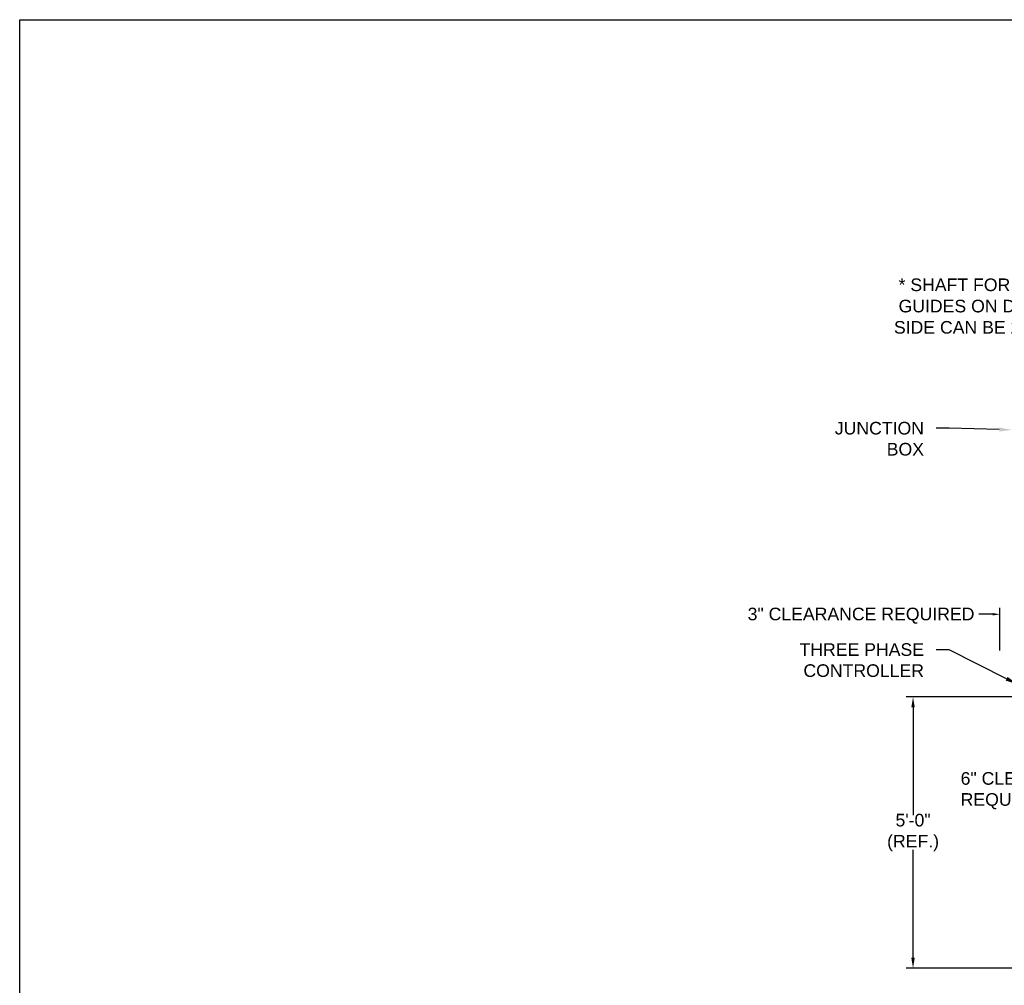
# Model space of a CAD drawing. Header units: inches. Extents: x 170 to 288, y 234 to 248.
# Tile 7 of 192: x 169.59 to 176.9, y 240.01 to 247.18. Entities that reach past the tile are written whole.
import ezdxf
from ezdxf import colors
from ezdxf.entities.mleader import LeaderData, LeaderLine
from ezdxf.math import Vec2, Vec3

# ---------------------------------------------------------------- set-up
doc = ezdxf.new("R2010")
doc.units = ezdxf.units.IN
doc.header["$LTSCALE"] = 0.25
doc.header["$MEASUREMENT"] = 0
doc.layers.add('ANNOTATIONS', color=1, linetype='Continuous')
doc.styles.add('ARIAL', font='arial.ttf', dxfattribs={"height": 0.09375})

msp = doc.modelspace()

# ---------------------------------------------------------------- linework, layer by layer
at = {"layer": 'ANNOTATIONS'}
for p, q in [((176.81266, 242.76694), (176.70806, 242.76694)), ((176.8658, 242.49738), (176.8658, 242.81408)), ((177.22064, 242.15375), (176.16968, 242.15375)), ((176.22078, 242.07608), (176.22078, 241.27566)), ((176.22078, 240.21711), (176.22078, 241.01714)), ((177.75101, 240.13944), (176.16968, 240.13944))]:
    msp.add_line(p, q, dxfattribs=at)
for points in [[(176.81266, 242.7758), (176.81266, 242.75809), (176.8658, 242.76694)], [(176.23372, 242.07608), (176.20784, 242.07608), (176.22078, 242.15375)], [(176.23372, 240.21711), (176.20784, 240.21711), (176.22078, 240.13944)]]:
    msp.add_solid(points, dxfattribs=at)
at = {"layer": 'defpoints'}
msp.add_lwpolyline([(189.05875, 234.44685), (169.58887, 234.44685), (169.58887, 247.18196), (189.05875, 247.18196)], close=True, dxfattribs=at)

# ---------------------------------------------------------------- texts
at = {"layer": 'ANNOTATIONS', "insert": (176.69896, 245.26036), "char_height": 0.09375, "width": 1.2465025, "attachment_point": 2, "line_spacing_factor": 1.010437, "style": 'ARIAL'}
msp.add_mtext('* SHAFT FOR SLIM GUIDES ON DRIVE SIDE CAN BE 22.75"', dxfattribs=at)
at = {"layer": 'ANNOTATIONS', "char_height": 0.09375, "style": 'ARIAL'}
for s, insert, attachment_point in [('3" CLEARANCE REQUIRED', (174.99279, 242.75634), 4), ('6" CLEARANCE\\PREQUIRED', (176.57398, 241.45729), 4), ('5\'-0"\\P(REF.)', (176.22078, 241.1464), 5)]:
    msp.add_mtext(s, dxfattribs=dict(at, insert=insert, attachment_point=attachment_point))

# ---------------------------------------------------------------- leaders
at = {"layer": 'ANNOTATIONS'}
ml = msp.add_multileader_mtext('Standard', dxfattribs=at)
ml.set_content('JUNCTION\\PBOX', color=256, style='ARIAL')
ml.set_leader_properties()
ml.build(insert=Vec2(0, 0))
ml.multileader.update_dxf_attribs({"dogleg_length": 0.36, "arrow_head_size": 0.09375})
ctx = ml.context
ctx.base_point, ctx.char_height, ctx.arrow_head_size, ctx.landing_gap_size, ctx.plane_origin = Vec3(175.56413, 244.14805), 0.09375, 0.09375, 0.09, Vec3(177.29397, 243.98551)
ctx.text_align_type = 2
notes = []
notes.append((ctx, [(0, (1, 1, 0), (176.4899, 244.14805), (-1, 0), 0.09796, [(0, [(176.95485, 244.13641)], 0, [])])]))
ctx.mtext.insert, ctx.mtext.alignment, ctx.mtext.flow_direction = Vec3(176.30194, 244.19573), 3, 5
ml = msp.add_multileader_mtext('Standard', dxfattribs=at)
ml.set_content('THREE PHASE\\PCONTROLLER', color=256, style='ARIAL')
ml.set_leader_properties()
ml.build(insert=Vec2(0, 0))
ml.multileader.update_dxf_attribs({"dogleg_length": 0.36, "arrow_head_size": 0.09375})
ctx = ml.context
ctx.base_point, ctx.char_height, ctx.arrow_head_size, ctx.landing_gap_size, ctx.plane_origin = Vec3(175.29778, 242.50429), 0.09375, 0.09375, 0.09, Vec3(177.47389, 242.20732)
ctx.text_align_type = 2
notes.append((ctx, [(0, (1, 1, 0), (176.4899, 242.50429), (-1, 0), 0.09796, [(0, [(176.99931, 242.24603)], 0, [])])]))
ctx.mtext.insert, ctx.mtext.alignment, ctx.mtext.flow_direction = Vec3(176.30194, 242.55196), 3, 5
for ctx, leaders in notes:
    for number, flags, end, landing, length, lines in leaders:
        leader = LeaderData()
        leader.index, (leader.has_last_leader_line, leader.has_dogleg_vector, leader.attachment_direction) = number, flags
        leader.last_leader_point, leader.dogleg_vector, leader.dogleg_length = Vec3(end), Vec3(landing), length
        for number, points, colour, breaks in lines:
            line = LeaderLine()
            line.index, line.vertices, line.color, line.breaks = number, Vec3.list(points), colors.encode_raw_color(colour), breaks
            leader.lines.append(line)
        ctx.leaders.append(leader)

doc.saveas('drawing.dxf')
